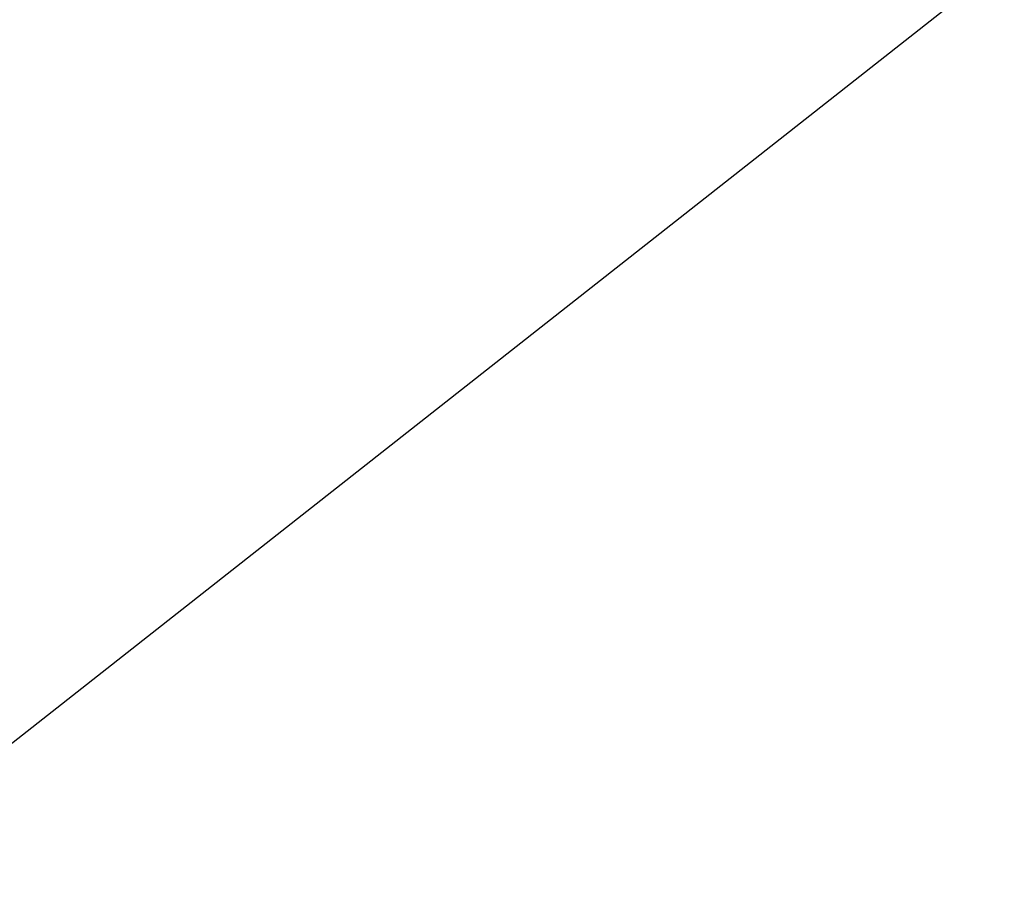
# Model space of a CAD drawing. Header units: millimetres. Extents: x 819 to 2086, y 1198 to 1752.
# Tile 58 of 256: x 893.7751 to 893.8326, y 1260.6817 to 1260.7322. Entities that reach past the tile are written whole.
import ezdxf

# ---------------------------------------------------------------- set-up
doc = ezdxf.new("R2010")
doc.units = ezdxf.units.MM
doc.layers.add('SGABELLO', color=7, linetype='Continuous', true_color=0xbf3f3f)

msp = doc.modelspace()

# ---------------------------------------------------------------- linework, layer by layer
at = {"layer": 'SGABELLO'}
msp.add_line((856.037547, 1231.02086, 2.998153), (918.75562, 1280.330228, 710.917259), dxfattribs=at)
msp.add_open_spline([(893.990581, 1273.270293, 287.760507), (894.02341, 1273.284477, 288.051915), (894.066758, 1273.283845, 288.343522), (894.184315, 1273.237796, 288.926956), (894.340913, 1273.131036, 289.50931), (894.532264, 1272.962535, 290.087155), (894.752184, 1272.731904, 290.655358), (894.993224, 1272.439427, 291.208095), (895.247122, 1272.086097, 291.739527), (895.505335, 1271.673404, 292.243955), (895.759344, 1271.203206, 292.715694), (896.000707, 1270.677919, 293.149028), (896.221204, 1270.100746, 293.538199), (896.41297, 1269.475924, 293.877353), (896.568676, 1268.809106, 294.160634), (896.681933, 1268.107601, 294.382601), (896.747755, 1267.380322, 294.538682), (896.763011, 1266.63758, 294.625651), (896.726773, 1265.890461, 294.642028), (896.640413, 1265.150081, 294.588231), (896.507421, 1264.426798, 294.466436), (896.333021, 1263.729705, 294.280218), (896.123694, 1263.066323, 294.034079), (895.886703, 1262.442644, 293.732938), (895.629856, 1261.863427, 293.381894), (895.361328, 1261.33247, 292.986092), (895.089505, 1260.852885, 292.550612), (894.823003, 1260.427404, 292.080535), (894.570567, 1260.058438, 291.581235), (894.340769, 1259.747984, 291.058466), (894.141553, 1259.49744, 290.518072), (893.979475, 1259.307227, 289.96537), (893.859051, 1259.176742, 289.404041), (893.815254, 1259.133534, 289.120572), (893.782592, 1259.104855, 288.835175)], degree=3, dxfattribs=at)
msp.add_rational_spline([(893.80765, 1262.277504, 292.846836), (894.750132, 1262.03057, 292.540369), (895.360779, 1261.341032, 292.979479), (895.977598, 1260.648737, 293.42418), (895.744316, 1260.087899, 294.253697)], [0.999924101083, 0.890521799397, 1, 0.889761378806, 1.00145444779], degree=2, knots=[0.000173, 0.000173, 0.000173, 0.5, 0.5, 1.003298, 1.003298, 1.003298], dxfattribs=at)

doc.saveas('drawing.dxf')
